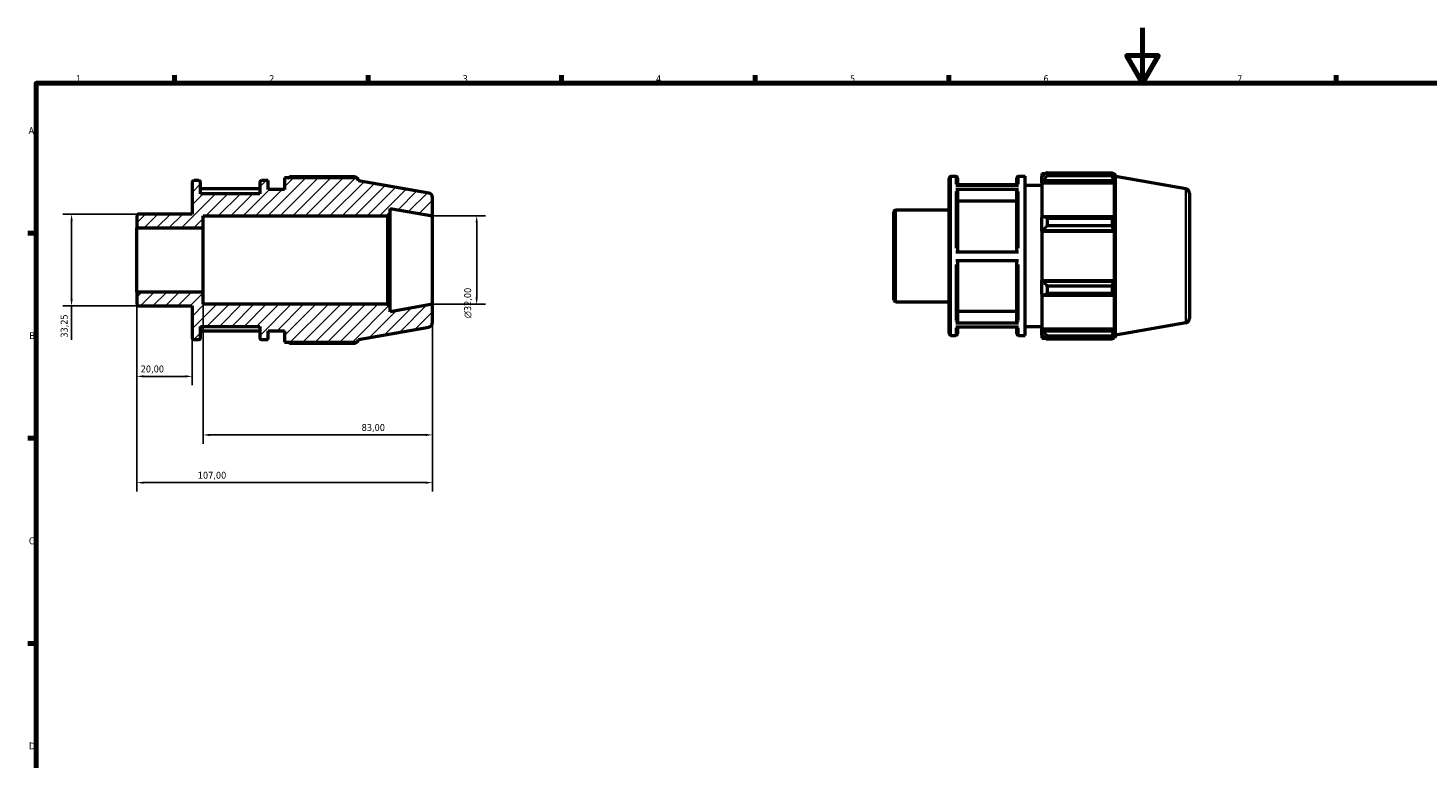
# Model space of a CAD drawing. Header units: millimetres. Extents: x 0 to 931, y 0 to 594.
# Tile 2 of 4: x 17 to 524, y 330 to 594. Entities that reach past the tile are written whole.
import ezdxf

# ---------------------------------------------------------------- set-up
doc = ezdxf.new("R2010")
doc.units = ezdxf.units.MM
for name, color, linetype, lineweight in [('Border (ISO)', 7, 'Continuous', 70), ('Dimension (ISO)', 7, 'Continuous', 25), ('Hatch (ISO)', 7, 'Continuous', 18), ('Visible (ISO)', 7, 'Continuous', 50), ('Visible Narrow (ISO)', 7, 'Continuous', 35)]:
    doc.layers.add(name, color=color, linetype=linetype, lineweight=lineweight)
doc.styles.add('Note Text (ISO)', font='tahoma.ttf')
doc.dimstyles.new('Default (ISO)', dxfattribs={"dimtxt": 2.5, "dimasz": 2.5, "dimexe": 3.175, "dimexo": 0, "dimgap": 0.762, "dimtad": 1, "dimrnd": 1e-08, "dimzin": 0, "dimtxsty": 'Note Text (ISO)', "dimcen": 0.09, "dimdle": 10, "dimclrd": 256, "dimclre": 256, "dimclrt": 232, "dimazin": 0, "dimtfac": 1.40208, "dimtmove": 0, "dimatfit": 3, "dimfxl": 1, "dimtolj": 1, "dimtzin": 0, "dimlwd": -1, "dimlwe": -1, "dimarcsym": 0})

# ---------------------------------------------------------------- blocks, each defined once
blk = doc.blocks.new('Borders Default Border')
at = {"layer": 'Border (ISO)'}
for p, q in [((70.08, 574), (70.08, 576.9)), ((140.17, 574), (140.17, 576.9)), ((210.25, 574), (210.25, 576.9)), ((280.33, 574), (280.33, 576.9)), ((350.42, 574), (350.42, 576.9)), ((490.58, 574), (490.58, 576.9)), ((20, 519.75), (17.1, 519.75)), ((20, 445.5), (17.1, 445.5)), ((20, 371.25), (17.1, 371.25))]:
    blk.add_line(p, q, dxfattribs=at)
at = {"layer": 'Border (ISO)', "flags": 128}
for points in [[(420.5, 594), (420.5, 574), (414.73, 584), (426.27, 584), (420.5, 574)], [(20, 20), (20, 574), (821, 574), (821, 20), (20, 20)]]:
    blk.add_lwpolyline(points, dxfattribs=at)
at = {"layer": 'Border (ISO)', "color": 232, "true_color": 0xca0064, "char_height": 2.5, "attachment_point": 7, "style": 'Note Text (ISO)'}
for s, insert in [('2', (104.37, 574.4)), ('1', (34.48, 574.4)), ('3', (174.43, 574.35)), ('4', (244.42, 574.4)), ('5', (314.64, 574.35)), ('6', (384.66, 574.35)), ('7', (454.77, 574.4)), ('A', (17.29, 555.62)), ('B', (17.59, 481.37)), ('C', (17.43, 407.08)), ('D', (17.43, 332.88))]:
    blk.add_mtext(s, dxfattribs=dict(at, insert=insert))
blk = doc.blocks.new('*D8')
at = {"layer": 'Defpoints', "color": 0, "transparency": 16777216}
for p in [(163.5, 526), (163.5, 494), (179.5, 494)]:
    blk.add_point(p, dxfattribs=at)
at = {"layer": 'Dimension (ISO)', "transparency": 16777216}
for p, q in [((163.5, 526), (182.68, 526)), ((179.5, 523.5), (179.5, 496.5)), ((163.5, 494), (182.68, 494))]:
    blk.add_line(p, q, dxfattribs=at)
for points in [[(179.08, 523.5), (179.92, 523.5), (179.5, 526)], [(179.08, 496.5), (179.92, 496.5), (179.5, 494)]]:
    blk.add_solid(points, dxfattribs=at)
at = {"layer": 'Dimension (ISO)', "color": 232, "true_color": 0xca0064, "transparency": 16777216, "insert": (174.98, 488.94), "char_height": 2.5, "attachment_point": 1, "rotation": 90, "style": 'Note Text (ISO)'}
blk.add_mtext('\\A1;\\fAIGDT|b0|i0;\\H2.5000;\\ln\\fTahoma|b0|i0;\\H2.5000;32,00', dxfattribs=at)
blk = doc.blocks.new('*D9')
at = {"layer": 'Defpoints', "color": 0, "transparency": 16777216}
for p in [(56.5, 498.36), (76.5, 481.84), (56.5, 467.9)]:
    blk.add_point(p, dxfattribs=at)
at = {"layer": 'Dimension (ISO)', "transparency": 16777216}
for p, q in [((56.5, 498.36), (56.5, 464.72)), ((76.5, 481.84), (76.5, 464.72)), ((74, 467.9), (59, 467.9))]:
    blk.add_line(p, q, dxfattribs=at)
for points in [[(59, 468.32), (59, 467.48), (56.5, 467.9)], [(74, 468.32), (74, 467.48), (76.5, 467.9)]]:
    blk.add_solid(points, dxfattribs=at)
at = {"layer": 'Dimension (ISO)', "color": 232, "true_color": 0xca0064, "transparency": 16777216, "insert": (57.89, 471.83), "char_height": 2.5, "attachment_point": 1, "style": 'Note Text (ISO)'}
blk.add_mtext('\\A1;20,00', dxfattribs=at)
blk = doc.blocks.new('*D10')
at = {"layer": 'Defpoints', "color": 0, "transparency": 16777216}
for p in [(80.5, 498.36), (163.5, 494), (163.5, 446.7)]:
    blk.add_point(p, dxfattribs=at)
at = {"layer": 'Dimension (ISO)', "transparency": 16777216}
for p, q in [((80.5, 498.36), (80.5, 443.53)), ((163.5, 494), (163.5, 443.53)), ((83, 446.7), (161, 446.7))]:
    blk.add_line(p, q, dxfattribs=at)
for points in [[(83, 447.12), (83, 446.28), (80.5, 446.7)], [(161, 447.12), (161, 446.28), (163.5, 446.7)]]:
    blk.add_solid(points, dxfattribs=at)
at = {"layer": 'Dimension (ISO)', "color": 232, "true_color": 0xca0064, "transparency": 16777216, "insert": (137.86, 450.64), "char_height": 2.5, "attachment_point": 1, "style": 'Note Text (ISO)'}
blk.add_mtext('\\A1;83,00', dxfattribs=at)
blk = doc.blocks.new('*D11')
at = {"layer": 'Defpoints', "color": 0, "transparency": 16777216}
for p in [(56.5, 498.36), (163.5, 494), (56.5, 429.43)]:
    blk.add_point(p, dxfattribs=at)
at = {"layer": 'Dimension (ISO)', "transparency": 16777216}
for p, q in [((56.5, 498.36), (56.5, 426.25)), ((163.5, 494), (163.5, 426.25)), ((161, 429.43), (59, 429.43))]:
    blk.add_line(p, q, dxfattribs=at)
for points in [[(59, 429.84), (59, 429.01), (56.5, 429.43)], [(161, 429.84), (161, 429.01), (163.5, 429.43)]]:
    blk.add_solid(points, dxfattribs=at)
at = {"layer": 'Dimension (ISO)', "color": 232, "true_color": 0xca0064, "transparency": 16777216, "insert": (78.55, 433.36), "char_height": 2.5, "attachment_point": 1, "style": 'Note Text (ISO)'}
blk.add_mtext('\\A1;107,00', dxfattribs=at)
blk = doc.blocks.new('*D12')
at = {"layer": 'Defpoints', "color": 0, "transparency": 16777216}
for p in [(57.14, 526.62), (32.87, 493.38), (57.14, 493.38)]:
    blk.add_point(p, dxfattribs=at)
at = {"layer": 'Dimension (ISO)', "transparency": 16777216}
for p, q in [((57.14, 526.62), (29.7, 526.62)), ((32.87, 524.12), (32.87, 495.88)), ((57.14, 493.38), (29.7, 493.38)), ((32.87, 493.38), (32.87, 481.14))]:
    blk.add_line(p, q, dxfattribs=at)
for points in [[(32.46, 524.12), (33.29, 524.12), (32.87, 526.62)], [(32.46, 495.88), (33.29, 495.88), (32.87, 493.38)]]:
    blk.add_solid(points, dxfattribs=at)
at = {"layer": 'Dimension (ISO)', "color": 232, "true_color": 0xca0064, "transparency": 16777216, "insert": (28.94, 481.91), "char_height": 2.5, "attachment_point": 1, "rotation": 90, "style": 'Note Text (ISO)'}
blk.add_mtext('\\A1;33,25', dxfattribs=at)

msp = doc.modelspace()

# ---------------------------------------------------------------- hatches: boundary and pattern name
at = {"layer": 'Hatch (ISO)'}
h = msp.add_hatch(dxfattribs=at)
h.set_pattern_fill('ANSI31', color=256, scale=25.4, style=0)
h.set_pattern_definition([(45, (0, 0), (-2.245064, 2.245064), [])])
edge = h.paths.add_edge_path()
edge.add_ellipse((161.9, 487.343), major_axis=(0.278, -1.576), ratio=1, start_angle=0, end_angle=80)
edge.add_line((163.5, 487.343), (163.5, 494))
edge.add_line((163.5, 494), (148.214, 491.305))
edge.add_line((148.214, 491.305), (148.214, 493.04))
edge.add_line((148.214, 493.04), (147.254, 494))
edge.add_line((147.254, 494), (80.5, 494))
edge.add_line((80.5, 494), (80.5, 498.363))
edge.add_line((80.5, 498.363), (56.5, 498.363))
edge.add_line((56.5, 498.363), (56.5, 494.015))
edge.add_ellipse((57.14, 494.015), major_axis=(-0.64, 0), ratio=1, start_angle=0, end_angle=90)
edge.add_line((57.14, 493.375), (76.5, 493.375))
edge.add_line((76.5, 493.375), (76.5, 481.84))
edge.add_ellipse((77.14, 481.84), major_axis=(-0.64, 0), ratio=1, start_angle=0, end_angle=90)
edge.add_line((77.14, 481.2), (78.917, 481.2))
edge.add_ellipse((78.917, 481.84), major_axis=(0, -0.64), ratio=1, start_angle=0, end_angle=90)
edge.add_line((79.557, 481.84), (79.557, 486))
edge.add_line((79.557, 486), (100.957, 486))
edge.add_line((100.957, 486), (100.957, 481.84))
edge.add_ellipse((101.597, 481.84), major_axis=(-0.64, 0), ratio=1, start_angle=0, end_angle=90)
edge.add_line((101.597, 481.2), (104.014, 481.2))
edge.add_line((104.014, 481.2), (104.014, 484.4))
edge.add_line((104.014, 484.4), (110, 484.4))
edge.add_line((110, 484.4), (110, 480.24))
edge.add_line((110, 480.24), (136.37, 480.24))
edge.add_line((136.37, 480.24), (136.75, 481.283))
edge.add_line((136.75, 481.283), (162.178, 485.767))
edge = h.paths.add_edge_path()
edge.add_ellipse((161.9, 532.657), major_axis=(1.6, 0), ratio=1, start_angle=0, end_angle=80)
edge.add_line((162.178, 534.233), (136.75, 538.717))
edge.add_line((136.75, 538.717), (136.37, 539.76))
edge.add_line((136.37, 539.76), (110, 539.76))
edge.add_line((110, 539.76), (110, 535.6))
edge.add_line((110, 535.6), (104.014, 535.6))
edge.add_line((104.014, 535.6), (104.014, 538.8))
edge.add_line((104.014, 538.8), (101.597, 538.8))
edge.add_ellipse((101.597, 538.16), major_axis=(0, 0.64), ratio=1, start_angle=0, end_angle=90)
edge.add_line((100.957, 538.16), (100.957, 534))
edge.add_line((100.957, 534), (79.557, 534))
edge.add_line((79.557, 534), (79.557, 538.16))
edge.add_ellipse((78.917, 538.16), major_axis=(0.64, 0), ratio=1, start_angle=0, end_angle=90)
edge.add_line((78.917, 538.8), (77.14, 538.8))
edge.add_ellipse((77.14, 538.16), major_axis=(0, 0.64), ratio=1, start_angle=0, end_angle=90)
edge.add_line((76.5, 538.16), (76.5, 526.625))
edge.add_line((76.5, 526.625), (57.14, 526.625))
edge.add_ellipse((57.14, 525.985), major_axis=(0, 0.64), ratio=1, start_angle=0, end_angle=90)
edge.add_line((56.5, 525.985), (56.5, 521.637))
edge.add_line((56.5, 521.637), (80.5, 521.637))
edge.add_line((80.5, 521.637), (80.5, 526))
edge.add_line((80.5, 526), (147.254, 526))
edge.add_line((147.254, 526), (148.214, 526.96))
edge.add_line((148.214, 526.96), (148.214, 528.695))
edge.add_line((148.214, 528.695), (163.5, 526))
edge.add_line((163.5, 526), (163.5, 532.657))

# ---------------------------------------------------------------- linework, layer by layer
at = {"layer": 'Visible (ISO)'}
for p, q in [((76.5, 538.16), (76.5, 526.625)), ((78.917, 538.8), (77.14, 538.8)), ((79.557, 534), (79.557, 538.16)), ((100.957, 538.16), (100.957, 534)), ((104.014, 538.8), (101.597, 538.8)), ((104.014, 535.6), (104.014, 538.8)), ((136.37, 539.76), (110, 539.76)), ((110, 539.76), (110, 535.6)), ((135.555, 540.11), (111.92, 540.11)), ((136.75, 538.717), (136.37, 539.76)), ((162.178, 534.233), (136.75, 538.717)), ((350.531, 483.36), (350.531, 539.68)), ((351.171, 540.32), (352.948, 540.32)), ((352.948, 537.154), (375.628, 537.154)), ((353.588, 539.68), (353.588, 537.154)), ((374.988, 537.291), (353.588, 537.291)), ((374.988, 537.154), (374.988, 539.68)), ((375.628, 540.32), (378.046, 540.32)), ((378.046, 482.72), (378.046, 540.32)), ((384.031, 541.28), (384.031, 540.208)), ((384.031, 541.28), (385.394, 541.28)), ((384.671, 540.818), (384.031, 540.208)), ((384.031, 538.201), (384.031, 540.208)), ((384.031, 538.201), (384.671, 538.769)), ((384.031, 537.917), (384.031, 538.201)), ((384.031, 537.917), (384.031, 525.409)), ((384.031, 537.917), (410.402, 537.917)), ((384.671, 538.769), (410.052, 538.769)), ((385.951, 541.629), (385.951, 540.472)), ((385.951, 541.629), (409.586, 541.629)), ((409.586, 540.472), (385.951, 540.472)), ((409.586, 540.472), (409.586, 541.629)), ((409.789, 541.28), (410.402, 541.28)), ((410.402, 539.902), (410.052, 540.818)), ((410.052, 538.769), (410.402, 537.917)), ((410.781, 540.237), (410.402, 541.28)), ((410.402, 539.902), (410.402, 541.28)), ((410.402, 525.261), (410.402, 537.917)), ((410.781, 482.803), (410.781, 540.237)), ((436.209, 535.753), (410.781, 540.237)), ((100.957, 535.771), (79.557, 535.771)), ((100.957, 534), (79.557, 534)), ((110, 535.6), (104.014, 535.6)), ((163.5, 526), (163.5, 532.657)), ((375.628, 535.54), (352.948, 535.54)), ((353.588, 534.985), (353.588, 512.969)), ((374.988, 512.969), (374.988, 534.985)), ((378.046, 537.12), (384.031, 537.12)), ((437.531, 534.177), (437.531, 488.862)), ((148.214, 526.96), (148.214, 528.695)), ((148.214, 528.695), (163.5, 526)), ((330.531, 495.535), (330.531, 527.504)), ((331.171, 528.144), (350.531, 528.144)), ((374.988, 531.374), (353.588, 531.374)), ((56.5, 525.985), (56.5, 521.637)), ((76.5, 526.625), (57.14, 526.625)), ((80.5, 521.637), (80.5, 526)), ((80.5, 526), (147.254, 526)), ((147.254, 526), (148.214, 526.96)), ((147.254, 526), (147.254, 494)), ((148.214, 493.04), (148.214, 526.96)), ((163.5, 494), (163.5, 526)), ((384.671, 525.705), (384.031, 525.409)), ((384.031, 520.565), (384.031, 525.409)), ((410.052, 525.705), (384.671, 525.705)), ((385.951, 525.149), (385.951, 522.355)), ((385.951, 525.149), (409.586, 525.149)), ((409.586, 522.355), (385.951, 522.355)), ((409.586, 522.355), (409.586, 525.149)), ((410.402, 525.261), (410.052, 525.705)), ((56.5, 521.637), (80.5, 521.637)), ((56.5, 498.363), (56.5, 521.637)), ((80.5, 498.363), (80.5, 521.637)), ((384.031, 520.565), (384.671, 520.757)), ((384.031, 520.469), (384.031, 520.565)), ((384.031, 520.469), (384.031, 502.571)), ((384.031, 520.469), (410.402, 520.469)), ((384.671, 520.757), (410.052, 520.757)), ((410.052, 520.757), (410.402, 520.469)), ((410.402, 502.571), (410.402, 520.469)), ((352.948, 512.969), (375.628, 512.969)), ((375.628, 509.769), (352.948, 509.769)), ((353.588, 509.769), (353.588, 487.889)), ((374.988, 487.889), (374.988, 509.769)), ((384.031, 502.475), (384.031, 502.571)), ((384.031, 502.571), (410.402, 502.571)), ((384.031, 497.63), (384.031, 502.475)), ((384.671, 502.282), (384.031, 502.475)), ((410.052, 502.282), (384.671, 502.282)), ((410.402, 502.571), (410.052, 502.282)), ((80.5, 498.363), (56.5, 498.363)), ((56.5, 498.363), (56.5, 494.015)), ((80.5, 494), (80.5, 498.363)), ((384.031, 497.63), (384.671, 497.335)), ((384.031, 497.63), (384.031, 485.122)), ((384.671, 497.335), (410.052, 497.335)), ((385.951, 500.684), (385.951, 497.891)), ((385.951, 500.684), (409.586, 500.684)), ((409.586, 497.891), (385.951, 497.891)), ((409.586, 497.891), (409.586, 500.684)), ((410.052, 497.335), (410.402, 497.778)), ((410.402, 485.122), (410.402, 497.778)), ((57.14, 493.375), (76.5, 493.375)), ((76.5, 493.375), (76.5, 481.84)), ((147.254, 494), (80.5, 494)), ((148.214, 493.04), (147.254, 494)), ((163.5, 494), (148.214, 491.305)), ((148.214, 491.305), (148.214, 493.04)), ((163.5, 487.343), (163.5, 494)), ((331.171, 494.895), (350.531, 494.895)), ((352.948, 487.335), (375.628, 487.335)), ((353.588, 491.498), (374.988, 491.498)), ((436.209, 487.287), (410.781, 482.803)), ((79.557, 481.84), (79.557, 486)), ((79.557, 486), (100.957, 486)), ((79.557, 484.365), (100.957, 484.365)), ((100.957, 486), (100.957, 481.84)), ((104.014, 481.2), (104.014, 484.4)), ((104.014, 484.4), (110, 484.4)), ((110, 484.4), (110, 480.24)), ((136.75, 481.283), (162.178, 485.767)), ((351.171, 482.72), (352.948, 482.72)), ((375.628, 485.749), (352.948, 485.749)), ((353.588, 485.749), (353.588, 483.36)), ((374.988, 483.36), (374.988, 485.749)), ((375.628, 482.72), (378.046, 482.72)), ((378.046, 485.92), (384.031, 485.92)), ((384.031, 484.838), (384.031, 485.122)), ((384.031, 485.122), (410.402, 485.122)), ((384.031, 482.832), (384.031, 484.838)), ((384.671, 484.271), (384.031, 484.838)), ((384.031, 482.832), (384.671, 482.222)), ((384.031, 482.832), (384.031, 481.76)), ((384.031, 481.76), (385.394, 481.76)), ((410.052, 484.271), (384.671, 484.271)), ((385.951, 482.567), (385.951, 481.41)), ((385.951, 482.567), (409.586, 482.567)), ((409.586, 481.41), (385.951, 481.41)), ((409.586, 481.41), (409.586, 482.567)), ((409.789, 481.76), (410.402, 481.76)), ((410.402, 485.122), (410.052, 484.271)), ((410.052, 482.222), (410.402, 483.137)), ((410.402, 481.76), (410.402, 483.137)), ((410.781, 482.803), (410.402, 481.76)), ((77.14, 481.2), (78.917, 481.2)), ((101.597, 481.2), (104.014, 481.2)), ((110, 480.24), (136.37, 480.24)), ((111.92, 479.89), (135.555, 479.89)), ((136.37, 480.24), (136.75, 481.283))]:
    msp.add_line(p, q, dxfattribs=at)
for centre, radius, start, end in [((77.14, 538.16), 0.64, 90, 180), ((78.917, 538.16), 0.64, 0, 90), ((101.597, 538.16), 0.64, 90, 180), ((351.171, 539.68), 0.64, 90, 180), ((352.948, 539.68), 0.64, 0, 90), ((375.628, 539.68), 0.64, 90, 180), ((161.9, 532.657), 1.6, 0, 80), ((435.931, 534.177), 1.6, 0, 80), ((331.171, 527.504), 0.64, 90, 180), ((57.14, 525.985), 0.64, 90, 180), ((57.14, 494.015), 0.64, 180, 270), ((331.171, 495.535), 0.64, 180, 270), ((161.9, 487.343), 1.6, 280, 0), ((435.931, 488.862), 1.6, 280, 0), ((77.14, 481.84), 0.64, 180, 270), ((78.917, 481.84), 0.64, 270, 0), ((101.597, 481.84), 0.64, 180, 270), ((351.171, 483.36), 0.64, 180, 270), ((352.948, 483.36), 0.64, 270, 0), ((375.628, 483.36), 0.64, 180, 270)]:
    msp.add_arc(centre, radius, start, end, dxfattribs=at)
for points, weights in [([(111.362, 539.76), (111.636, 539.933), (111.92, 540.11)], [1.01087854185, 1.01279848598, 1.01457174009]), ([(135.758, 539.76), (135.658, 539.933), (135.555, 540.11)], [1.00080933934, 1.00047870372, 1]), ([(385.951, 541.629), (385.286, 541.215), (384.671, 540.818)], [1.01457174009, 1.01041911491, 1.00546203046]), ([(384.671, 538.769), (385.286, 539.603), (385.951, 540.472)], [1.00546203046, 1.01041911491, 1.01457174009]), ([(409.586, 541.629), (409.828, 541.215), (410.052, 540.818)], [1, 1.00112439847, 1.00143189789]), ([(410.052, 538.769), (409.828, 539.603), (409.586, 540.472)], [1.00143189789, 1.00112439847, 1]), ([(385.951, 525.149), (385.286, 525.432), (384.671, 525.705)], [1.01457174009, 1.01041911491, 1.00546203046]), ([(384.671, 520.757), (385.286, 521.54), (385.951, 522.355)], [1.00546203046, 1.01041911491, 1.01457174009]), ([(409.586, 525.149), (409.828, 525.432), (410.052, 525.705)], [1, 1.00112439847, 1.00143189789]), ([(410.052, 520.757), (409.828, 521.54), (409.586, 522.355)], [1.00143189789, 1.00112439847, 1]), ([(385.951, 500.684), (385.286, 501.5), (384.671, 502.282)], [1.01457174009, 1.01041911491, 1.00546203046]), ([(409.586, 500.684), (409.828, 501.5), (410.052, 502.282)], [1, 1.00112439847, 1.00143189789]), ([(384.671, 497.335), (385.286, 497.607), (385.951, 497.891)], [1.00546203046, 1.01041911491, 1.01457174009]), ([(410.052, 497.335), (409.828, 497.607), (409.586, 497.891)], [1.00143189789, 1.00112439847, 1]), ([(385.951, 482.567), (385.286, 483.436), (384.671, 484.271)], [1.01457174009, 1.01041911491, 1.00546203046]), ([(384.671, 482.222), (385.286, 481.824), (385.951, 481.41)], [1.00546203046, 1.01041911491, 1.01457174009]), ([(409.586, 482.567), (409.828, 483.436), (410.052, 484.271)], [1, 1.00112439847, 1.00143189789]), ([(410.052, 482.222), (409.828, 481.824), (409.586, 481.41)], [1.00143189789, 1.00112439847, 1]), ([(111.92, 479.89), (111.636, 480.067), (111.362, 480.24)], [1.01457174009, 1.01279848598, 1.01087854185]), ([(135.555, 479.89), (135.658, 480.067), (135.758, 480.24)], [1, 1.00047870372, 1.00080933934])]:
    msp.add_rational_spline(points, weights, degree=2, dxfattribs=at)
for points, knots in [([(352.948, 535.54), (353.027, 535.54), (353.12, 535.524), (353.266, 535.471), (353.345, 535.426), (353.457, 535.329), (353.509, 535.26), (353.57, 535.134), (353.588, 535.053), (353.588, 534.985)], [0, 0, 0, 0, 0.023692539, 0.023692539, 0.047407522, 0.047407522, 0.07112759, 0.07112759, 0.094871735, 0.094871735, 0.094871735, 0.094871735]), ([(374.988, 534.985), (374.988, 535.053), (375.007, 535.134), (375.067, 535.26), (375.12, 535.329), (375.232, 535.426), (375.311, 535.471), (375.457, 535.524), (375.549, 535.54), (375.628, 535.54)], [0.284622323, 0.284622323, 0.284622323, 0.284622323, 0.308377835, 0.308377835, 0.332109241, 0.332109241, 0.355812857, 0.355812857, 0.379494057, 0.379494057, 0.379494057, 0.379494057]), ([(353.588, 487.889), (353.588, 487.821), (353.57, 487.74), (353.509, 487.614), (353.457, 487.545), (353.345, 487.449), (353.266, 487.403), (353.12, 487.351), (353.027, 487.335), (352.948, 487.335)], [0.284534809, 0.284534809, 0.284534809, 0.284534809, 0.308263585, 0.308263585, 0.331975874, 0.331975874, 0.355684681, 0.355684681, 0.379378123, 0.379378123, 0.379378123, 0.379378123]), ([(375.628, 487.335), (375.549, 487.335), (375.456, 487.351), (375.311, 487.403), (375.232, 487.449), (375.12, 487.545), (375.067, 487.614), (375.007, 487.74), (374.988, 487.821), (374.988, 487.889)], [0, 0, 0, 0, 0.023685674, 0.023685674, 0.047386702, 0.047386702, 0.071106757, 0.071106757, 0.094843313, 0.094843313, 0.094843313, 0.094843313])]:
    msp.add_open_spline(points, degree=3, knots=knots, dxfattribs=at)
at = {"layer": 'Visible Narrow (ISO)'}
for p, q in [((351.171, 539.965), (351.171, 483.074)), ((352.948, 537.458), (352.948, 540.312)), ((375.628, 540.312), (375.628, 537.458)), ((352.948, 514.313), (352.948, 534.77)), ((375.628, 534.77), (375.628, 514.313)), ((436.209, 487.585), (436.209, 535.455)), ((331.171, 527.94), (331.171, 495.1)), ((352.948, 488.093), (352.948, 508.426)), ((375.628, 508.426), (375.628, 488.093)), ((352.948, 482.727), (352.948, 485.458)), ((375.628, 485.458), (375.628, 482.727))]:
    msp.add_line(p, q, dxfattribs=at)

# ---------------------------------------------------------------- block references
msp.add_blockref('Borders Default Border', (0, 0))

# ---------------------------------------------------------------- dimensions: what is measured, and where the dimension line sits
at = {"layer": 'Dimension (ISO)'}
for base, p1, p2, angle, override, picture, middle in [((32.873, 493.375), (57.14, 526.625), (57.14, 493.375), 90, {"dimdec": 2, "dimtp": 0, "dimtm": 0, "dimtdec": 2, "dimtofl": 0, "dimatfit": 2}, '*D12', (32.873, 486.01)), ((56.5, 467.899), (76.5, 481.84), (56.5, 498.363), 180, {"dimdec": 2, "dimtp": 0, "dimtm": 0, "dimtdec": 2, "dimtofl": 0, "dimatfit": 1}, '*D9', (62, 467.899)), ((56.5, 429.427), (163.5, 494), (56.5, 498.363), 180, {"dimdec": 2, "dimtp": 0, "dimtm": 0, "dimtdec": 2, "dimtofl": 0, "dimatfit": 1}, '*D11', (83.5, 429.427)), ((163.5, 446.701), (80.5, 498.363), (163.5, 494), 180, {"dimdec": 2, "dimtp": 0, "dimtm": 0, "dimtdec": 2, "dimtofl": 0, "dimatfit": 1}, '*D10', (142, 446.701))]:
    dim = msp.add_linear_dim(base=base, p1=p1, p2=p2, angle=angle, dimstyle='Default (ISO)', override=override, dxfattribs=at)
    dim.commit()
    dim.dimension.update_dxf_attribs({"geometry": picture, "text_midpoint": middle, "dimtype": 160})
dim = msp.add_linear_dim(base=(179.5, 494), p1=(163.5, 526), p2=(163.5, 494), angle=90, text='\\fAIGDT|b0|i0;\\H2.5000;\\ln\\fTahoma|b0|i0;\\H2.5000;<>', dimstyle='Default (ISO)', override={"dimdec": 2, "dimtp": 0, "dimtm": 0, "dimtdec": 2, "dimtofl": 0, "dimatfit": 1}, dxfattribs=at)
dim.commit()
dim.dimension.update_dxf_attribs({"geometry": '*D8', "text_midpoint": (179.5, 494.5), "dimtype": 160})

doc.saveas('drawing.dxf')
